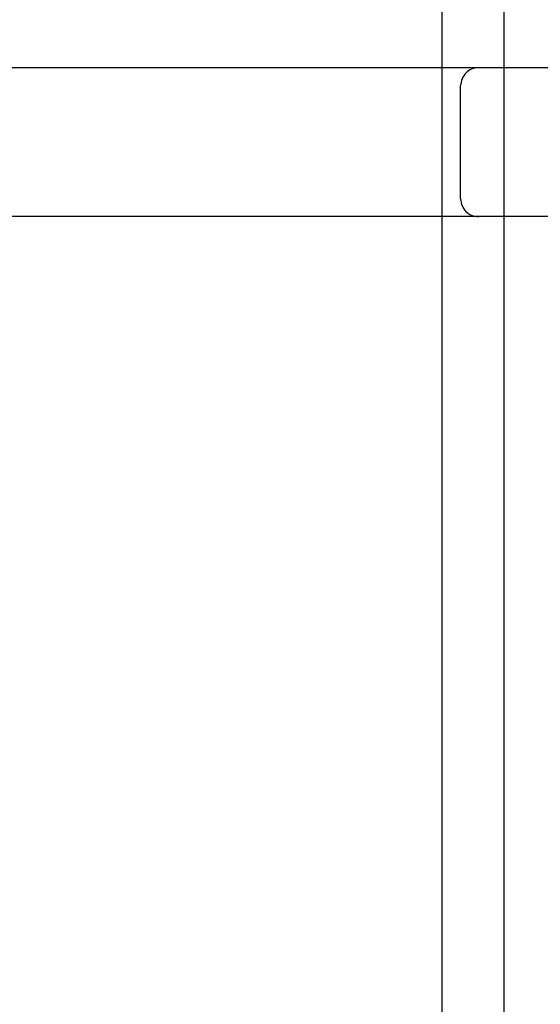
# Model space of a CAD drawing. Header units: inches. Extents: x 0 to 291, y 0 to 188.
# Tile 76 of 94: x 61.706 to 62.143, y 97.42 to 98.247. Entities that reach past the tile are written whole.
import ezdxf

# ---------------------------------------------------------------- set-up
doc = ezdxf.new("R2010")
doc.units = ezdxf.units.IN
doc.header["$LTSCALE"] = 16.01262
doc.header["$MEASUREMENT"] = 0
doc.linetypes.add('HIDDEN', pattern=[0.2, 0.1, -0.1])
doc.layers.add('DEFAULT_2', color=8, linetype='HIDDEN')
doc.layers.add('SLAVE_DOOR_ASSEMBLY', color=7, linetype='CONTINUOUS')

msp = doc.modelspace()

# ---------------------------------------------------------------- linework, layer by layer
at = {"layer": 'DEFAULT_2', "color": 8, "linetype": 'HIDDEN'}
for p, q in [((62.06037, 93.73944), (62.06037, 99.23994)), ((63.05787, 98.20661), (60.56289, 98.20661)), ((62.076, 98.09661), (62.076, 98.19161)), ((62.31037, 98.08161), (61.31037, 98.08161))]:
    msp.add_line(p, q, dxfattribs=at)
for centre, start, end in [((62.091, 98.19161), 90, 180), ((62.091, 98.09661), 180, 270)]:
    msp.add_arc(centre, 0.015, start, end, dxfattribs=at)
at = {"layer": 'SLAVE_DOOR_ASSEMBLY', "color": 3, "linetype": 'Continuous'}
msp.add_line((62.11262, 86.45661), (62.11262, 106.95661), dxfattribs=at)

doc.saveas('drawing.dxf')
